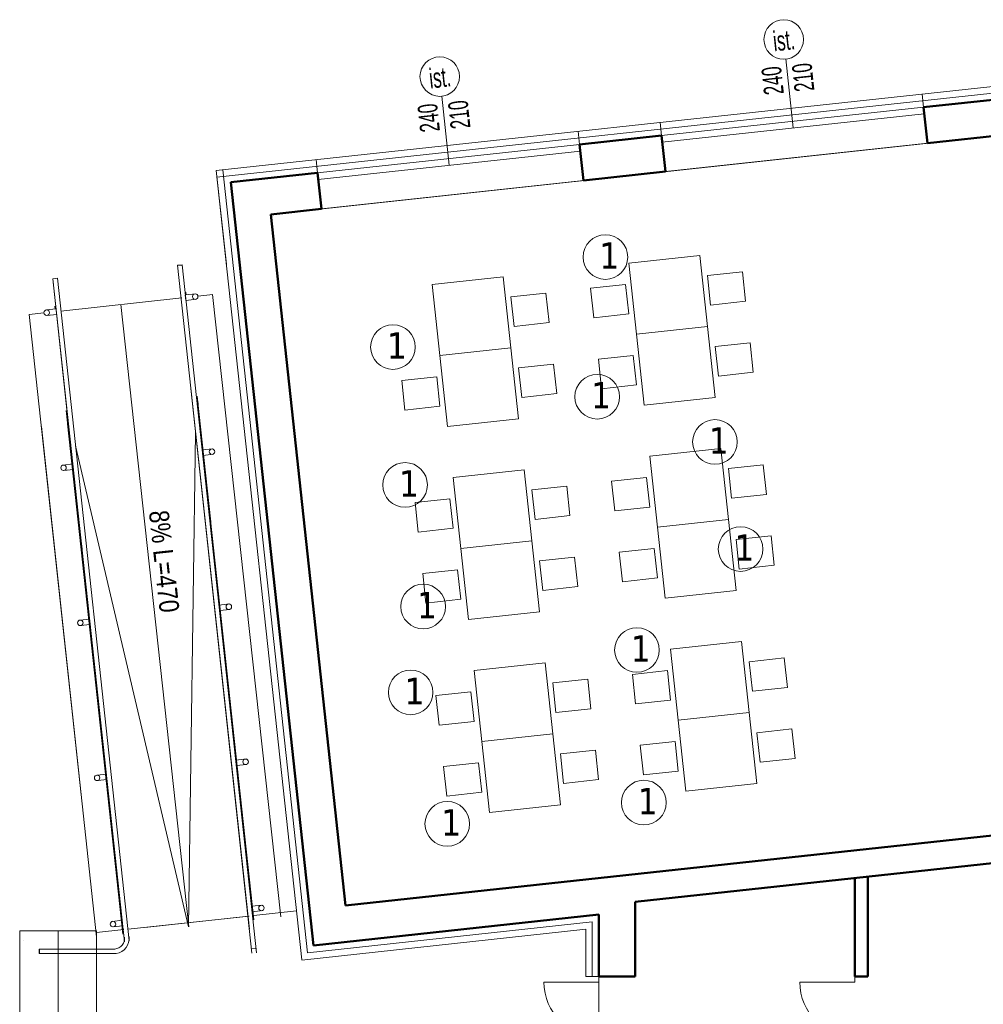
# Model space of a CAD drawing. Header units: millimetres. Extents: x 72202 to 304796, y 21658 to 519946.
# Tile 81 of 95: x 194526 to 195404, y 232217 to 233113. Entities that reach past the tile are written whole.
import ezdxf

# ---------------------------------------------------------------- set-up
doc = ezdxf.new("R2010")
doc.units = ezdxf.units.MM
for name, color, linetype, lineweight in [('DRZWI I OKNA OPISY', 30, 'Continuous', 9), ('linia - cienka', 250, 'Continuous', 25), ('linia - gruba - projektowana', 170, 'Continuous', 50), ('LINIA CIENKA', 7, 'Continuous', 13), ('LINIA KRESKOWANIE', 9, 'Continuous', 5), ('LINIA UMEBLOWANIE', 252, 'Continuous', 5), ('wymiary', 1, 'Continuous', 15)]:
    doc.layers.add(name, color=color, linetype=linetype, lineweight=lineweight)
doc.layers.add('LINIA-NIE DRUKOWAĆ', color=3, linetype='Continuous', lineweight=20, plot=False)
doc.styles.add('GENERATED_STYLE_2', font='txt')
doc.styles.get("Standard").update_dxf_attribs({"font": 'ARIALN.TTF', "width": 0.75})
doc.linetypes.add('GRADZINOWANIE', pattern='A,0.00254,-2.54,[134,ltypeshp.shx,S=2.54,R=0,X=-2.54,Y=0],-5.08,[134,ltypeshp.shx,S=2.54,R=180,X=2.54,Y=0],-2.54', length=10.16254)

msp = doc.modelspace()

# ---------------------------------------------------------------- linework, layer by layer
at = {"layer": 'DRZWI I OKNA OPISY'}
for p, q in [((195230.791, 233014.47), (195224.012, 233077.29)), ((195230.791, 233014.47), (195224.012, 233077.29)), ((194917.623, 232980.548), (194910.843, 233043.369))]:
    msp.add_line(p, q, dxfattribs=at)
for centre in [(195222.093, 233095.064), (194908.912, 233061.265)]:
    msp.add_circle(centre, 18, dxfattribs=at)
at = {"layer": 'linia - cienka', "color": 2}
msp.add_line((194670.07, 232889.466), (194674.246, 232889.919), dxfattribs=at)
at = {"layer": 'linia - gruba - projektowana'}
for p, q in [((195349.447, 233033.357), (195424.011, 233041.434)), ((195349.447, 233033.357), (195353.001, 233000.549)), ((195036.279, 232999.436), (195110.843, 233007.512)), ((195110.843, 233007.512), (195114.397, 232974.704)), ((195353.001, 233000.549), (195427.565, 233008.626)), ((195036.279, 232999.436), (195039.833, 232966.628)), ((194718.637, 232965.03), (194797.675, 232973.591)), ((194797.675, 232973.591), (194801.228, 232940.783)), ((195039.833, 232966.628), (195114.397, 232974.704)), ((194718.637, 232965.03), (194793.911, 232270.095)), ((194754.999, 232935.775), (194801.228, 232940.783)), ((194754.999, 232935.775), (194823.165, 232306.456)), ((194823.165, 232306.456), (195612.086, 232391.91)), ((195086.792, 232309.865), (195614.778, 232367.055)), ((195286.792, 232241.874), (195286.792, 232331.529)), ((195298.792, 232241.874), (195298.792, 232332.829)), ((195086.792, 232241.874), (195086.792, 232309.865)), ((194793.911, 232270.095), (195053.792, 232298.244)), ((195053.792, 232241.874), (195053.792, 232298.244)), ((195086.792, 232241.874), (195053.792, 232241.874)), ((195286.792, 232241.874), (195298.792, 232241.874))]:
    msp.add_line(p, q, dxfattribs=at)
at = {"layer": 'linia - gruba - projektowana', "lineweight": -3, "ltscale": 1.2}
msp.add_line((194544.097, 232266.832), (194544.097, 232262.832), dxfattribs=at)
at = {"layer": 'LINIA CIENKA'}
for p, q in [((195708.044, 233084.004), (194705.401, 232975.796)), ((195349.447, 233033.357), (195348.15, 233045.381)), ((195110.843, 233007.512), (195349.447, 233033.357)), ((195111.489, 233001.547), (195350.093, 233027.392)), ((195110.843, 233007.512), (195109.545, 233019.536)), ((195036.279, 232999.436), (195034.981, 233011.46)), ((194797.675, 232973.591), (195036.279, 232999.436)), ((195353.001, 233000.549), (195114.397, 232974.704)), ((194798.321, 232967.626), (195036.925, 232993.471)), ((194797.675, 232973.591), (194796.377, 232985.615)), ((194714.632, 232890.571), (194705.401, 232975.796)), ((194705.405, 232975.761), (194783.262, 232256.965)), ((195039.833, 232966.628), (194801.228, 232940.783)), ((194670.07, 232889.466), (194735.544, 232285.002)), ((194674.246, 232889.919), (194742.089, 232263.582)), ((194556.534, 232877.169), (194560.727, 232877.623)), ((194556.534, 232877.169), (194569.467, 232757.774)), ((194556.555, 232877.171), (194621.922, 232273.35)), ((194560.727, 232877.623), (194626.066, 232274.232)), ((194686.963, 232863.533), (194677.22, 232862.477)), ((194677.759, 232857.506), (194677.22, 232862.477)), ((194677.745, 232865.053), (194678.014, 232862.563)), ((194688.711, 232861.31), (194702.132, 232862.764)), ((194764.146, 232296.147), (194702.023, 232862.752)), ((194673.932, 232859.709), (194563.94, 232847.795)), ((194680.318, 232287.067), (194618.566, 232853.712)), ((194687.502, 232858.562), (194677.759, 232857.506)), ((194535.109, 232844.672), (194548.535, 232846.127)), ((194582.491, 232407.231), (194535.109, 232844.672)), ((194550.76, 232848.779), (194559.509, 232849.727)), ((194551.298, 232843.808), (194560.047, 232844.756)), ((194558.444, 232852.13), (194558.713, 232849.641)), ((194559.135, 232850.395), (194559.135, 232850.395)), ((194560.047, 232844.756), (194559.509, 232849.727)), ((194682.239, 232777.124), (194737.913, 232263.13)), ((194688.017, 232770.202), (194700.402, 232655.871)), ((194688.505, 232765.715), (194688.774, 232763.226)), ((194568.716, 232757.279), (194581.1, 232642.948)), ((194688.519, 232758.169), (194687.98, 232763.14)), ((194739.653, 232293.494), (194689.331, 232758.079)), ((194569.204, 232752.793), (194569.473, 232750.304)), ((194569.895, 232751.057), (194569.895, 232751.057)), ((194570.807, 232745.419), (194570.269, 232750.39)), ((194596.491, 232277.987), (194546.168, 232742.572)), ((194620.351, 232280.572), (194570.029, 232745.157)), ((194680.002, 232287.033), (194686.608, 232736.785)), ((194680.002, 232287.033), (194577.249, 232724.931)), ((194702.257, 232722.337), (194692.514, 232721.281)), ((194702.796, 232717.366), (194693.053, 232716.31)), ((194566.054, 232707.583), (194574.803, 232708.531)), ((194566.592, 232702.612), (194575.341, 232703.56)), ((194700.892, 232643.935), (194700.354, 232648.906)), ((194581.638, 232637.977), (194587.905, 232580.116)), ((194583.181, 232631.185), (194582.642, 232636.156)), ((194717.549, 232581.162), (194707.806, 232580.107)), ((194718.087, 232576.191), (194708.344, 232575.136)), ((194581.345, 232566.409), (194590.094, 232567.357)), ((194581.884, 232561.438), (194590.633, 232562.386)), ((194595.565, 232516.853), (194595.026, 232521.824)), ((194732.841, 232439.988), (194723.098, 232438.933)), ((194733.38, 232435.017), (194723.637, 232433.962)), ((194596.638, 232425.235), (194605.387, 232426.183)), ((194597.176, 232420.264), (194605.925, 232421.212)), ((194607.949, 232402.522), (194607.41, 232407.493)), ((194747.259, 232306.87), (194737.516, 232305.815)), ((194747.798, 232301.899), (194738.055, 232300.844)), ((194739.653, 232297.411), (194778.427, 232301.61)), ((194611.056, 232292.117), (194619.805, 232293.065)), ((194735.314, 232296.941), (194625.322, 232285.027)), ((194640.257, 232286.644), (194734.682, 232296.872)), ((194526.404, 232283.519), (194526.404, 232006.874)), ((194596.404, 232283.519), (194526.404, 232283.519)), ((194561.404, 232283.519), (194561.404, 232006.874)), ((194596.404, 232283.519), (194596.404, 232006.874)), ((194596.491, 232281.904), (194621.147, 232284.574)), ((194611.594, 232287.146), (194620.343, 232288.094)), ((194783.292, 232256.874), (195041.792, 232284.874)), ((195041.792, 232241.874), (195041.792, 232284.874)), ((194613.13, 232266.832), (194544.097, 232266.832)), ((194544.097, 232262.832), (194614.328, 232262.832)), ((194742.089, 232267.499), (194737.913, 232267.047)), ((195053.792, 232236.874), (195003.792, 232236.874)), ((195053.792, 232241.874), (195041.792, 232241.874)), ((195053.792, 232241.874), (195053.792, 232081.874)), ((195053.792, 232241.874), (195053.792, 232236.874)), ((195286.792, 232236.874), (195236.792, 232236.874)), ((195286.792, 232241.874), (195286.792, 232236.874))]:
    msp.add_line(p, q, dxfattribs=at)
at = {"layer": 'LINIA CIENKA', "color": 2}
msp.add_line((194529.88, 232274.689), (194529.873, 232274.758), dxfattribs=at)
at = {"layer": 'LINIA CIENKA'}
for centre in [(194686.238, 232860.939), (194551.029, 232846.294), (194701.532, 232719.743), (194566.323, 232705.098), (194716.824, 232578.569), (194581.615, 232563.924), (194732.116, 232437.395), (194596.907, 232422.75), (194746.534, 232304.277), (194611.325, 232289.632)]:
    msp.add_circle(centre, 2.5, dxfattribs=at)
for centre, radius, start, end in [((194611.934, 232276.761), 10, 276.256904, 6.256904), ((194612.076, 232276.719), 14.064, 278.779434, 6.486574), ((195053.792, 232236.874), 50, 180, 270), ((195286.792, 232236.874), 50, 180, 270)]:
    msp.add_arc(centre, radius, start, end, dxfattribs=at)
at = {"layer": 'LINIA KRESKOWANIE', "linetype": 'GRADZINOWANIE', "ltscale": 0.6}
for p, q in [((195708.688, 233078.039), (194706.044, 232969.831)), ((194788.592, 232263.483), (194711.366, 232976.442)), ((194788.592, 232263.483), (195047.792, 232291.559)), ((195047.792, 232241.874), (195047.792, 232291.559))]:
    msp.add_line(p, q, dxfattribs=at)
at = {"layer": 'LINIA UMEBLOWANIE'}
for points in [[(195152.661, 232833.764), (195145.661, 232898.386), (195081.039, 232891.386), (195088.039, 232826.764), (195152.661, 232833.764)], [(195152.661, 232833.764), (195145.661, 232898.386), (195081.039, 232891.386), (195088.039, 232826.764), (195152.661, 232833.764)], [(195184.492, 232883.481), (195152.678, 232880.035), (195155.586, 232853.192), (195187.4, 232856.638), (195184.492, 232883.481)], [(195184.492, 232883.481), (195152.678, 232880.035), (195155.586, 232853.192), (195187.4, 232856.638), (195184.492, 232883.481)], [(194973.707, 232814.38), (194966.708, 232879.002), (194902.086, 232872.002), (194909.085, 232807.38), (194973.707, 232814.38)], [(194973.707, 232814.38), (194966.708, 232879.002), (194902.086, 232872.002), (194909.085, 232807.38), (194973.707, 232814.38)], [(195046.3, 232868.512), (195078.114, 232871.958), (195081.022, 232845.115), (195049.208, 232841.669), (195046.3, 232868.512)], [(195046.3, 232868.512), (195078.114, 232871.958), (195081.022, 232845.115), (195049.208, 232841.669), (195046.3, 232868.512)], [(195005.539, 232864.097), (194973.725, 232860.651), (194976.632, 232833.808), (195008.446, 232837.254), (195005.539, 232864.097)], [(195005.539, 232864.097), (194973.725, 232860.651), (194976.632, 232833.808), (195008.446, 232837.254), (195005.539, 232864.097)], [(195159.66, 232769.142), (195152.661, 232833.764), (195088.039, 232826.764), (195095.038, 232762.142), (195159.66, 232769.142)], [(195159.66, 232769.142), (195152.661, 232833.764), (195088.039, 232826.764), (195095.038, 232762.142), (195159.66, 232769.142)], [(195191.492, 232818.859), (195159.678, 232815.413), (195162.585, 232788.57), (195194.399, 232792.016), (195191.492, 232818.859)], [(195191.492, 232818.859), (195159.678, 232815.413), (195162.585, 232788.57), (195194.399, 232792.016), (195191.492, 232818.859)], [(194980.707, 232749.758), (194973.707, 232814.38), (194909.085, 232807.38), (194916.085, 232742.758), (194980.707, 232749.758)], [(194980.707, 232749.758), (194973.707, 232814.38), (194909.085, 232807.38), (194916.085, 232742.758), (194980.707, 232749.758)], [(195012.538, 232799.475), (194980.724, 232796.029), (194983.632, 232769.186), (195015.446, 232772.632), (195012.538, 232799.475)], [(195012.538, 232799.475), (194980.724, 232796.029), (194983.632, 232769.186), (195015.446, 232772.632), (195012.538, 232799.475)], [(195053.3, 232803.89), (195085.114, 232807.336), (195088.021, 232780.493), (195056.208, 232777.047), (195053.3, 232803.89)], [(195053.3, 232803.89), (195085.114, 232807.336), (195088.021, 232780.493), (195056.208, 232777.047), (195053.3, 232803.89)], [(194874.347, 232784.506), (194906.161, 232787.952), (194909.068, 232761.109), (194877.254, 232757.663), (194874.347, 232784.506)], [(195171.698, 232658.01), (195164.698, 232722.632), (195100.076, 232715.632), (195107.076, 232651.01), (195171.698, 232658.01)], [(195171.698, 232658.01), (195164.698, 232722.632), (195100.076, 232715.632), (195107.076, 232651.01), (195171.698, 232658.01)], [(194992.745, 232638.626), (194985.745, 232703.248), (194921.123, 232696.249), (194928.123, 232631.627), (194992.745, 232638.626)], [(194992.745, 232638.626), (194985.745, 232703.248), (194921.123, 232696.249), (194928.123, 232631.627), (194992.745, 232638.626)], [(195203.529, 232707.727), (195171.715, 232704.281), (195174.623, 232677.438), (195206.437, 232680.884), (195203.529, 232707.727)], [(195203.529, 232707.727), (195171.715, 232704.281), (195174.623, 232677.438), (195206.437, 232680.884), (195203.529, 232707.727)], [(195065.337, 232692.758), (195097.151, 232696.204), (195100.059, 232669.361), (195068.245, 232665.915), (195065.337, 232692.758)], [(195065.337, 232692.758), (195097.151, 232696.204), (195100.059, 232669.361), (195068.245, 232665.915), (195065.337, 232692.758)], [(195024.576, 232688.343), (194992.762, 232684.897), (194995.669, 232658.054), (195027.483, 232661.5), (195024.576, 232688.343)], [(195024.576, 232688.343), (194992.762, 232684.897), (194995.669, 232658.054), (195027.483, 232661.5), (195024.576, 232688.343)], [(194886.384, 232673.375), (194918.198, 232676.821), (194921.106, 232649.978), (194889.292, 232646.532), (194886.384, 232673.375)], [(194886.384, 232673.375), (194918.198, 232676.821), (194921.106, 232649.978), (194889.292, 232646.532), (194886.384, 232673.375)], [(195178.698, 232593.388), (195171.698, 232658.01), (195107.076, 232651.01), (195114.076, 232586.388), (195178.698, 232593.388)], [(195178.698, 232593.388), (195171.698, 232658.01), (195107.076, 232651.01), (195114.076, 232586.388), (195178.698, 232593.388)], [(194999.744, 232574.004), (194992.745, 232638.626), (194928.123, 232631.627), (194935.122, 232567.005), (194999.744, 232574.004)], [(194999.744, 232574.004), (194992.745, 232638.626), (194928.123, 232631.627), (194935.122, 232567.005), (194999.744, 232574.004)], [(195210.529, 232643.105), (195178.715, 232639.659), (195181.622, 232612.816), (195213.436, 232616.262), (195210.529, 232643.105)], [(195210.529, 232643.105), (195178.715, 232639.659), (195181.622, 232612.816), (195213.436, 232616.262), (195210.529, 232643.105)], [(195072.337, 232628.136), (195104.151, 232631.582), (195107.059, 232604.739), (195075.245, 232601.293), (195072.337, 232628.136)], [(195072.337, 232628.136), (195104.151, 232631.582), (195107.059, 232604.739), (195075.245, 232601.293), (195072.337, 232628.136)], [(195031.576, 232623.721), (194999.762, 232620.275), (195002.669, 232593.432), (195034.483, 232596.878), (195031.576, 232623.721)], [(195031.576, 232623.721), (194999.762, 232620.275), (195002.669, 232593.432), (195034.483, 232596.878), (195031.576, 232623.721)], [(194893.384, 232608.753), (194925.198, 232612.199), (194928.105, 232585.356), (194896.291, 232581.91), (194893.384, 232608.753)], [(194893.384, 232608.753), (194925.198, 232612.199), (194928.105, 232585.356), (194896.291, 232581.91), (194893.384, 232608.753)], [(195190.735, 232482.256), (195183.735, 232546.878), (195119.113, 232539.879), (195126.113, 232475.257), (195190.735, 232482.256)], [(195190.735, 232482.256), (195183.735, 232546.878), (195119.113, 232539.879), (195126.113, 232475.257), (195190.735, 232482.256)], [(195222.566, 232531.973), (195190.752, 232528.527), (195193.66, 232501.684), (195225.474, 232505.13), (195222.566, 232531.973)], [(195222.566, 232531.973), (195190.752, 232528.527), (195193.66, 232501.684), (195225.474, 232505.13), (195222.566, 232531.973)], [(195011.782, 232462.873), (195004.782, 232527.495), (194940.16, 232520.495), (194947.16, 232455.873), (195011.782, 232462.873)], [(195011.782, 232462.873), (195004.782, 232527.495), (194940.16, 232520.495), (194947.16, 232455.873), (195011.782, 232462.873)], [(195043.613, 232512.59), (195011.799, 232509.144), (195014.707, 232482.301), (195046.521, 232485.747), (195043.613, 232512.59)], [(195043.613, 232512.59), (195011.799, 232509.144), (195014.707, 232482.301), (195046.521, 232485.747), (195043.613, 232512.59)], [(195084.375, 232517.005), (195116.188, 232520.451), (195119.096, 232493.608), (195087.282, 232490.162), (195084.375, 232517.005)], [(195084.375, 232517.005), (195116.188, 232520.451), (195119.096, 232493.608), (195087.282, 232490.162), (195084.375, 232517.005)], [(194905.421, 232497.621), (194937.235, 232501.067), (194940.143, 232474.224), (194908.329, 232470.778), (194905.421, 232497.621)], [(194905.421, 232497.621), (194937.235, 232501.067), (194940.143, 232474.224), (194908.329, 232470.778), (194905.421, 232497.621)], [(195197.735, 232417.634), (195190.735, 232482.256), (195126.113, 232475.257), (195133.113, 232410.635), (195197.735, 232417.634)], [(195197.735, 232417.634), (195190.735, 232482.256), (195126.113, 232475.257), (195133.113, 232410.635), (195197.735, 232417.634)], [(195018.781, 232398.251), (195011.782, 232462.873), (194947.16, 232455.873), (194954.159, 232391.251), (195018.781, 232398.251)], [(195018.781, 232398.251), (195011.782, 232462.873), (194947.16, 232455.873), (194954.159, 232391.251), (195018.781, 232398.251)], [(195229.566, 232467.351), (195197.752, 232463.905), (195200.66, 232437.062), (195232.473, 232440.508), (195229.566, 232467.351)], [(195229.566, 232467.351), (195197.752, 232463.905), (195200.66, 232437.062), (195232.473, 232440.508), (195229.566, 232467.351)], [(195091.374, 232452.383), (195123.188, 232455.829), (195126.096, 232428.986), (195094.282, 232425.54), (195091.374, 232452.383)], [(195091.374, 232452.383), (195123.188, 232455.829), (195126.096, 232428.986), (195094.282, 232425.54), (195091.374, 232452.383)], [(195050.613, 232447.968), (195018.799, 232444.522), (195021.706, 232417.679), (195053.52, 232421.125), (195050.613, 232447.968)], [(195050.613, 232447.968), (195018.799, 232444.522), (195021.706, 232417.679), (195053.52, 232421.125), (195050.613, 232447.968)], [(194912.421, 232432.999), (194944.235, 232436.445), (194947.142, 232409.602), (194915.329, 232406.156), (194912.421, 232432.999)], [(194912.421, 232432.999), (194944.235, 232436.445), (194947.142, 232409.602), (194915.329, 232406.156), (194912.421, 232432.999)]]:
    msp.add_lwpolyline(points, dxfattribs=at)
at = {"layer": 'LINIA-NIE DRUKOWAĆ'}
msp.add_lwpolyline([(195712.896, 233039.532), (194754.999, 232935.775), (194823.165, 232306.456), (195752.231, 232407.09), (195740.923, 232511.48), (195767.766, 232514.387), (195769.778, 232514.387), (195712.896, 233039.532)], dxfattribs=at)
at = {"layer": 'wymiary'}
for centre in [(195059.78, 232896.93), (194866.304, 232815.04), (195052.257, 232769.802), (195159.471, 232728.604), (194877.345, 232689.494), (195182.835, 232631.07), (194893.799, 232578.762), (195088.459, 232539.166), (194882.409, 232500.555), (195094.725, 232400.274), (194915.771, 232380.89)]:
    msp.add_circle(centre, 20.326, dxfattribs=at)

# ---------------------------------------------------------------- texts
at = {"layer": 'DRZWI I OKNA OPISY', "char_height": 18, "width": 130, "attachment_point": 5}
for s, insert, rotation in [('ist. ', (195222.282, 233094.115), 6.159669), ('210', (195239.884, 233060.56), 96.159668), ('210', (195239.884, 233060.56), 96.159668), ('ist. ', (194909.101, 233060.315), 6.159669), ('240', (195212.083, 233057.56), 96.159668), ('240', (195212.083, 233057.56), 96.159668), ('240', (194898.915, 233023.638), 96.159668), ('210', (194926.715, 233026.639), 96.159668), ('210', (194926.715, 233026.639), 96.159668)]:
    msp.add_mtext(s, dxfattribs=dict(at, insert=insert, rotation=rotation))
at = {"layer": 'LINIA CIENKA'}
msp.add_text('8%%% L=470 ', height=18, rotation=276.182017, dxfattribs=at).set_placement((194644.032, 232665.301))
at = {"layer": 'wymiary', "char_height": 24, "attachment_point": 1, "style": 'GENERATED_STYLE_2'}
for insert in [(195045.278, 232910.225), (194851.802, 232828.335), (195037.755, 232783.096), (194862.843, 232702.789)]:
    msp.add_mtext('{\\fTahoma|b0|i0|c238|p32; 1}', dxfattribs=dict(at, insert=insert))
for insert, width in [((195144.969, 232741.899), 35.64044), ((195168.333, 232644.365), 36.42247), ((194879.297, 232592.057), 32.966), ((195073.958, 232552.461), 30.4134), ((194867.907, 232513.85), 26.07185), ((195080.223, 232413.568), 36.42247), ((194901.27, 232394.185), 36.42247)]:
    msp.add_mtext('{\\fTahoma|b0|i0|c238|p32; 1}', dxfattribs=dict(at, insert=insert, width=width))

doc.saveas('drawing.dxf')
